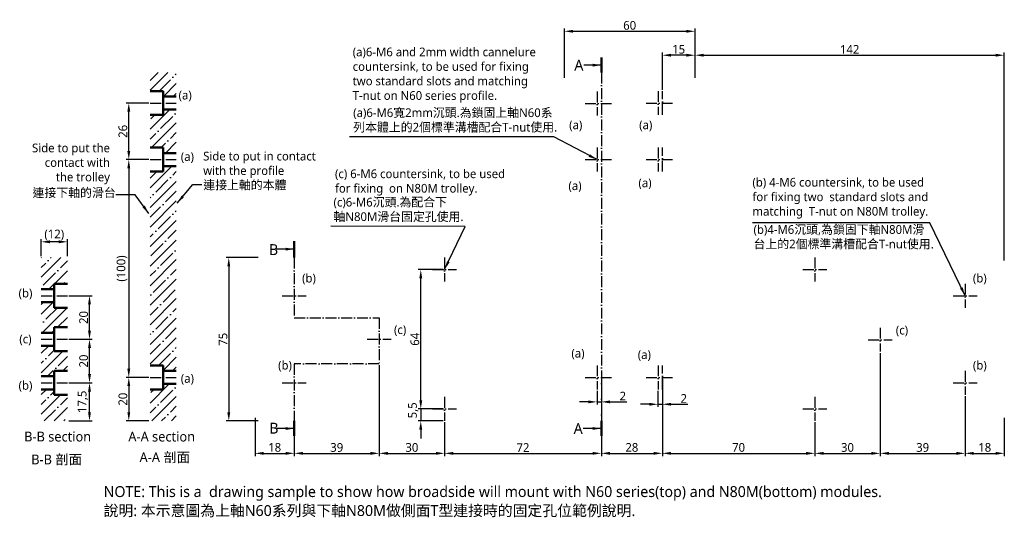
# Model space of a CAD drawing. Header units: millimetres. Extents: x 236 to 688, y 217 to 445.
import ezdxf

# ---------------------------------------------------------------- set-up
doc = ezdxf.new("R2010")
doc.units = ezdxf.units.MM
doc.linetypes.add('中心線5', pattern=[7.2, 5, -1, 0.2, -1])
doc.layers.get('Defpoints').update_dxf_attribs({"color": 1})
doc.layers.add('中心線', color=5, linetype='中心線5')
doc.layers.add('標註線', color=3, linetype='Continuous')
doc.styles.get("Standard").update_dxf_attribs({"font": 'msjh.ttf'})
doc.dimstyles.new('ISO-25', dxfattribs={"dimtxt": 4, "dimasz": 4, "dimexe": 1.25, "dimexo": 0.625, "dimtad": 1, "dimdec": 8, "dimtxsty": 'Standard', "dimcen": 2.5, "dimadec": 0, "dimazin": 0, "dimtfac": 1, "dimtdec": 8, "dimtmove": 0, "dimatfit": 3, "dimfxl": 0, "dimarcsym": 0})

# ---------------------------------------------------------------- blocks, each defined once
blk = doc.blocks.new('*D1')
at = {"layer": 'Defpoints', "color": 0}
for p in [(258.02, 278.39), (268.2, 278.39), (258.02, 260.89)]:
    blk.add_point(p, dxfattribs=at)
at = {"layer": '標註線', "color": 0, "lineweight": -2}
for p, q in [((258.64, 278.39), (269.45, 278.39)), ((268.2, 264.89), (268.2, 274.39)), ((258.64, 260.89), (269.45, 260.89))]:
    blk.add_line(p, q, dxfattribs=at)
at = {"layer": '標註線', "color": 0}
for points in [[(267.53, 274.39), (268.87, 274.39), (268.2, 278.39)], [(267.53, 264.89), (268.87, 264.89), (268.2, 260.89)]]:
    blk.add_solid(points, dxfattribs=at)
at = {"layer": '標註線', "color": 0, "insert": (265.16, 269.64), "char_height": 4, "attachment_point": 5, "rotation": 90}
blk.add_mtext('17,5', dxfattribs=at)
blk = doc.blocks.new('*D2')
at = {"layer": 'Defpoints', "color": 0}
for p in [(246.02, 343.15), (246.02, 335.89), (258.02, 335.89)]:
    blk.add_point(p, dxfattribs=at)
at = {"layer": '標註線', "color": 0, "lineweight": -2}
for p, q in [((246.02, 336.52), (246.02, 344.4)), ((258.02, 336.52), (258.02, 344.4)), ((254.02, 343.15), (250.02, 343.15))]:
    blk.add_line(p, q, dxfattribs=at)
at = {"layer": '標註線', "color": 0}
for points in [[(250.02, 343.82), (250.02, 342.48), (246.02, 343.15)], [(254.02, 343.82), (254.02, 342.48), (258.02, 343.15)]]:
    blk.add_solid(points, dxfattribs=at)
at = {"layer": '標註線', "color": 0, "insert": (252.02, 346.28), "char_height": 4, "attachment_point": 5}
blk.add_mtext('(12)', dxfattribs=at)
blk = doc.blocks.new('*D3')
at = {"layer": 'Defpoints', "color": 0}
for p in [(286.24, 406.89), (296.06, 406.89), (296.06, 380.89)]:
    blk.add_point(p, dxfattribs=at)
at = {"layer": '標註線', "color": 0, "lineweight": -2}
for p, q in [((295.43, 406.89), (284.99, 406.89)), ((286.24, 384.89), (286.24, 402.89)), ((295.43, 380.89), (284.99, 380.89))]:
    blk.add_line(p, q, dxfattribs=at)
at = {"layer": '標註線', "color": 0}
for points in [[(285.57, 402.89), (286.9, 402.89), (286.24, 406.89)], [(285.57, 384.89), (286.9, 384.89), (286.24, 380.89)]]:
    blk.add_solid(points, dxfattribs=at)
at = {"layer": '標註線', "color": 0, "insert": (283.54, 393.89), "char_height": 4, "attachment_point": 5, "rotation": 90}
blk.add_mtext('26', dxfattribs=at)
blk = doc.blocks.new('*D4')
at = {"layer": 'Defpoints', "color": 0}
for p in [(688.21, 428.85), (546.21, 417.89), (688.21, 333.89)]:
    blk.add_point(p, dxfattribs=at)
at = {"layer": '標註線', "color": 0, "lineweight": -2}
for p, q in [((546.21, 418.52), (546.21, 430.1)), ((688.21, 334.52), (688.21, 430.1)), ((550.21, 428.85), (684.21, 428.85))]:
    blk.add_line(p, q, dxfattribs=at)
at = {"layer": '標註線', "color": 0}
for points in [[(550.21, 429.51), (550.21, 428.18), (546.21, 428.85)], [(684.21, 429.51), (684.21, 428.18), (688.21, 428.85)]]:
    blk.add_solid(points, dxfattribs=at)
at = {"layer": '標註線', "color": 0, "insert": (617.21, 431.52), "char_height": 4, "attachment_point": 5}
blk.add_mtext('142', dxfattribs=at)
blk = doc.blocks.new('*D5')
at = {"layer": 'Defpoints', "color": 0}
for p in [(344.21, 262.89), (362.21, 260.89), (362.21, 246)]:
    blk.add_point(p, dxfattribs=at)
at = {"layer": '標註線', "color": 0, "lineweight": -2}
for p, q in [((344.21, 262.27), (344.21, 244.75)), ((362.21, 260.27), (362.21, 244.75)), ((348.21, 246), (358.21, 246))]:
    blk.add_line(p, q, dxfattribs=at)
at = {"layer": '標註線', "color": 0}
for points in [[(348.21, 246.67), (348.21, 245.33), (344.21, 246)], [(358.21, 246.67), (358.21, 245.33), (362.21, 246)]]:
    blk.add_solid(points, dxfattribs=at)
at = {"layer": '標註線', "color": 0, "insert": (353.21, 248.71), "char_height": 4, "attachment_point": 5}
blk.add_mtext('18', dxfattribs=at)
blk = doc.blocks.new('*D6')
at = {"layer": 'Defpoints', "color": 0}
for p in [(346.21, 335.89), (332.15, 260.89), (346.21, 260.89)]:
    blk.add_point(p, dxfattribs=at)
at = {"layer": '標註線', "color": 0, "lineweight": -2}
for p, q in [((345.59, 335.89), (330.9, 335.89)), ((332.15, 331.89), (332.15, 264.89)), ((345.59, 260.89), (330.9, 260.89))]:
    blk.add_line(p, q, dxfattribs=at)
at = {"layer": '標註線', "color": 0}
for points in [[(331.48, 331.89), (332.81, 331.89), (332.15, 335.89)], [(331.48, 264.89), (332.81, 264.89), (332.15, 260.89)]]:
    blk.add_solid(points, dxfattribs=at)
at = {"layer": '標註線', "color": 0, "insert": (329.49, 298.39), "char_height": 4, "attachment_point": 5, "rotation": 90}
blk.add_mtext('75', dxfattribs=at)
blk = doc.blocks.new('*D7')
at = {"layer": 'Defpoints', "color": 0}
for p in [(531.21, 428.85), (546.21, 417.89), (531.21, 412.39)]:
    blk.add_point(p, dxfattribs=at)
at = {"layer": '標註線', "color": 0, "lineweight": -2}
for p, q in [((531.21, 413.02), (531.21, 430.1)), ((546.21, 418.52), (546.21, 430.1)), ((542.21, 428.85), (535.21, 428.85))]:
    blk.add_line(p, q, dxfattribs=at)
at = {"layer": '標註線', "color": 0}
for points in [[(535.21, 429.51), (535.21, 428.18), (531.21, 428.85)], [(542.21, 429.51), (542.21, 428.18), (546.21, 428.85)]]:
    blk.add_solid(points, dxfattribs=at)
at = {"layer": '標註線', "color": 0, "insert": (538.71, 431.55), "char_height": 4, "attachment_point": 5}
blk.add_mtext('15', dxfattribs=at)
blk = doc.blocks.new('*D8')
at = {"layer": 'Defpoints', "color": 0}
for p in [(631.21, 292.71), (670.21, 272.89), (670.21, 246)]:
    blk.add_point(p, dxfattribs=at)
at = {"layer": '標註線', "color": 0, "lineweight": -2}
for p, q in [((631.21, 292.08), (631.21, 244.75)), ((670.21, 272.27), (670.21, 244.75)), ((635.21, 246), (666.21, 246))]:
    blk.add_line(p, q, dxfattribs=at)
at = {"layer": '標註線', "color": 0}
for points in [[(635.21, 246.67), (635.21, 245.33), (631.21, 246)], [(666.21, 246.67), (666.21, 245.33), (670.21, 246)]]:
    blk.add_solid(points, dxfattribs=at)
at = {"layer": '標註線', "color": 0, "insert": (650.71, 248.69), "char_height": 4, "attachment_point": 5}
blk.add_mtext('39', dxfattribs=at)
blk = doc.blocks.new('*D9')
at = {"layer": 'Defpoints', "color": 0}
for p in [(670.21, 272.89), (688.21, 262.89), (688.21, 246)]:
    blk.add_point(p, dxfattribs=at)
at = {"layer": '標註線', "color": 0, "lineweight": -2}
for p, q in [((670.21, 272.27), (670.21, 244.75)), ((688.21, 262.27), (688.21, 244.75)), ((674.21, 246), (684.21, 246))]:
    blk.add_line(p, q, dxfattribs=at)
at = {"layer": '標註線', "color": 0}
for points in [[(674.21, 246.67), (674.21, 245.33), (670.21, 246)], [(684.21, 246.67), (684.21, 245.33), (688.21, 246)]]:
    blk.add_solid(points, dxfattribs=at)
at = {"layer": '標註線', "color": 0, "insert": (679.21, 248.71), "char_height": 4, "attachment_point": 5}
blk.add_mtext('18', dxfattribs=at)
blk = doc.blocks.new('*D11')
at = {"layer": 'Defpoints', "color": 0}
for p in [(258.02, 298.39), (268.2, 298.39), (258.64, 278.39)]:
    blk.add_point(p, dxfattribs=at)
at = {"layer": '標註線', "color": 0, "lineweight": -2}
for p, q in [((258.64, 298.39), (269.45, 298.39)), ((268.2, 282.39), (268.2, 294.39)), ((259.27, 278.39), (269.45, 278.39))]:
    blk.add_line(p, q, dxfattribs=at)
at = {"layer": '標註線', "color": 0}
for points in [[(267.53, 294.39), (268.87, 294.39), (268.2, 298.39)], [(267.53, 282.39), (268.87, 282.39), (268.2, 278.39)]]:
    blk.add_solid(points, dxfattribs=at)
at = {"layer": '標註線', "color": 0, "insert": (265.51, 288.39), "char_height": 4, "attachment_point": 5, "rotation": 90}
blk.add_mtext('20', dxfattribs=at)
blk = doc.blocks.new('*D12')
at = {"layer": 'Defpoints', "color": 0}
for p in [(258.02, 318.39), (268.2, 318.39), (258.64, 298.39)]:
    blk.add_point(p, dxfattribs=at)
at = {"layer": '標註線', "color": 0, "lineweight": -2}
for p, q in [((258.64, 318.39), (269.45, 318.39)), ((268.2, 302.39), (268.2, 314.39)), ((259.27, 298.39), (269.45, 298.39))]:
    blk.add_line(p, q, dxfattribs=at)
at = {"layer": '標註線', "color": 0}
for points in [[(267.53, 314.39), (268.87, 314.39), (268.2, 318.39)], [(267.53, 302.39), (268.87, 302.39), (268.2, 298.39)]]:
    blk.add_solid(points, dxfattribs=at)
at = {"layer": '標註線', "color": 0, "insert": (265.51, 308.39), "char_height": 4, "attachment_point": 5, "rotation": 90}
blk.add_mtext('20', dxfattribs=at)
blk = doc.blocks.new('*D13')
at = {"layer": 'Defpoints', "color": 0}
for p in [(401.21, 287.11), (362.21, 260.89), (401.21, 246)]:
    blk.add_point(p, dxfattribs=at)
at = {"layer": '標註線', "color": 0, "lineweight": -2}
for p, q in [((401.21, 286.49), (401.21, 244.75)), ((362.21, 260.27), (362.21, 244.75)), ((366.21, 246), (397.21, 246))]:
    blk.add_line(p, q, dxfattribs=at)
at = {"layer": '標註線', "color": 0}
for points in [[(366.21, 246.67), (366.21, 245.33), (362.21, 246)], [(397.21, 246.67), (397.21, 245.33), (401.21, 246)]]:
    blk.add_solid(points, dxfattribs=at)
at = {"layer": '標註線', "color": 0, "insert": (381.71, 248.69), "char_height": 4, "attachment_point": 5}
blk.add_mtext('39', dxfattribs=at)
blk = doc.blocks.new('*D14')
at = {"layer": 'Defpoints', "color": 0}
for p in [(296.06, 380.89), (286.24, 280.89), (296.06, 280.89)]:
    blk.add_point(p, dxfattribs=at)
at = {"layer": '標註線', "color": 0, "lineweight": -2}
for p, q in [((295.43, 380.89), (284.99, 380.89)), ((286.24, 376.89), (286.24, 284.89)), ((295.43, 280.89), (284.99, 280.89))]:
    blk.add_line(p, q, dxfattribs=at)
at = {"layer": '標註線', "color": 0}
for points in [[(285.57, 376.89), (286.9, 376.89), (286.24, 380.89)], [(285.57, 284.89), (286.9, 284.89), (286.24, 280.89)]]:
    blk.add_solid(points, dxfattribs=at)
at = {"layer": '標註線', "color": 0, "insert": (283.11, 330.89), "char_height": 4, "attachment_point": 5, "rotation": 90}
blk.add_mtext('(100)', dxfattribs=at)
blk = doc.blocks.new('*D15')
at = {"layer": 'Defpoints', "color": 0}
for p in [(296.06, 280.89), (286.24, 260.89), (296.06, 260.89)]:
    blk.add_point(p, dxfattribs=at)
at = {"layer": '標註線', "color": 0, "lineweight": -2}
for p, q in [((295.43, 280.89), (284.99, 280.89)), ((286.24, 276.89), (286.24, 264.89)), ((295.43, 260.89), (284.99, 260.89))]:
    blk.add_line(p, q, dxfattribs=at)
at = {"layer": '標註線', "color": 0}
for points in [[(285.57, 276.89), (286.9, 276.89), (286.24, 280.89)], [(285.57, 264.89), (286.9, 264.89), (286.24, 260.89)]]:
    blk.add_solid(points, dxfattribs=at)
at = {"layer": '標註線', "color": 0, "insert": (283.54, 270.89), "char_height": 4, "attachment_point": 5, "rotation": 90}
blk.add_mtext('20', dxfattribs=at)
blk = doc.blocks.new('*D16')
at = {"layer": 'Defpoints', "color": 0}
for p in [(501.21, 275.39), (503.21, 275.39), (503.21, 269.63)]:
    blk.add_point(p, dxfattribs=at)
at = {"layer": '標註線', "color": 0, "lineweight": -2}
for p, q in [((501.21, 274.77), (501.21, 268.38)), ((503.21, 274.77), (503.21, 268.38)), ((497.21, 269.63), (493.21, 269.63)), ((501.21, 269.63), (503.21, 269.63)), ((507.21, 269.63), (514.89, 269.63))]:
    blk.add_line(p, q, dxfattribs=at)
at = {"layer": '標註線', "color": 0}
for points in [[(497.21, 270.3), (497.21, 268.97), (501.21, 269.63)], [(507.21, 270.3), (507.21, 268.97), (503.21, 269.63)]]:
    blk.add_solid(points, dxfattribs=at)
at = {"layer": '標註線', "color": 0, "insert": (513.05, 272.29), "char_height": 4, "attachment_point": 5}
blk.add_mtext('2', dxfattribs=at)
blk = doc.blocks.new('*D17')
at = {"layer": 'Defpoints', "color": 0}
for p in [(529.21, 275.39), (531.21, 275.39), (531.21, 268.54)]:
    blk.add_point(p, dxfattribs=at)
at = {"layer": '標註線', "color": 0, "lineweight": -2}
for p, q in [((529.21, 274.77), (529.21, 267.29)), ((531.21, 274.77), (531.21, 267.29)), ((525.21, 268.54), (521.21, 268.54)), ((529.21, 268.54), (531.21, 268.54)), ((535.21, 268.54), (542.89, 268.54))]:
    blk.add_line(p, q, dxfattribs=at)
at = {"layer": '標註線', "color": 0}
for points in [[(525.21, 269.21), (525.21, 267.88), (529.21, 268.54)], [(535.21, 269.21), (535.21, 267.88), (531.21, 268.54)]]:
    blk.add_solid(points, dxfattribs=at)
at = {"layer": '標註線', "color": 0, "insert": (541.05, 271.2), "char_height": 4, "attachment_point": 5}
blk.add_mtext('2', dxfattribs=at)
blk = doc.blocks.new('*D18')
at = {"layer": 'Defpoints', "color": 0}
for p in [(420.29, 330.39), (431.21, 330.39), (431.21, 266.39)]:
    blk.add_point(p, dxfattribs=at)
at = {"layer": '標註線', "color": 0, "lineweight": -2}
for p, q in [((430.59, 330.39), (419.04, 330.39)), ((420.29, 270.39), (420.29, 326.39)), ((430.59, 266.39), (419.04, 266.39))]:
    blk.add_line(p, q, dxfattribs=at)
at = {"layer": '標註線', "color": 0}
for points in [[(419.63, 326.39), (420.96, 326.39), (420.29, 330.39)], [(419.63, 270.39), (420.96, 270.39), (420.29, 266.39)]]:
    blk.add_solid(points, dxfattribs=at)
at = {"layer": '標註線', "color": 0, "insert": (417.6, 298.39), "char_height": 4, "attachment_point": 5, "rotation": 90}
blk.add_mtext('64', dxfattribs=at)
blk = doc.blocks.new('*D19')
at = {"layer": 'Defpoints', "color": 0}
for p in [(401.21, 287.11), (431.21, 260.89), (431.21, 246)]:
    blk.add_point(p, dxfattribs=at)
at = {"layer": '標註線', "color": 0, "lineweight": -2}
for p, q in [((401.21, 286.49), (401.21, 244.75)), ((431.21, 260.27), (431.21, 244.75)), ((405.21, 246), (427.21, 246))]:
    blk.add_line(p, q, dxfattribs=at)
at = {"layer": '標註線', "color": 0}
for points in [[(405.21, 246.67), (405.21, 245.33), (401.21, 246)], [(427.21, 246.67), (427.21, 245.33), (431.21, 246)]]:
    blk.add_solid(points, dxfattribs=at)
at = {"layer": '標註線', "color": 0, "insert": (416.21, 248.69), "char_height": 4, "attachment_point": 5}
blk.add_mtext('30', dxfattribs=at)
blk = doc.blocks.new('*D20')
at = {"layer": 'Defpoints', "color": 0}
for p in [(431.21, 260.89), (503.21, 260.89), (503.21, 246)]:
    blk.add_point(p, dxfattribs=at)
at = {"layer": '標註線', "color": 0, "lineweight": -2}
for p, q in [((431.21, 260.27), (431.21, 244.75)), ((503.21, 260.27), (503.21, 244.75)), ((435.21, 246), (499.21, 246))]:
    blk.add_line(p, q, dxfattribs=at)
at = {"layer": '標註線', "color": 0}
for points in [[(435.21, 246.67), (435.21, 245.33), (431.21, 246)], [(499.21, 246.67), (499.21, 245.33), (503.21, 246)]]:
    blk.add_solid(points, dxfattribs=at)
at = {"layer": '標註線', "color": 0, "insert": (467.21, 248.66), "char_height": 4, "attachment_point": 5}
blk.add_mtext('72', dxfattribs=at)
blk = doc.blocks.new('*D21')
at = {"layer": 'Defpoints', "color": 0}
for p in [(531.21, 275.39), (601.21, 260.89), (601.21, 246)]:
    blk.add_point(p, dxfattribs=at)
at = {"layer": '標註線', "color": 0, "lineweight": -2}
for p, q in [((531.21, 274.77), (531.21, 244.75)), ((601.21, 260.27), (601.21, 244.75)), ((535.21, 246), (597.21, 246))]:
    blk.add_line(p, q, dxfattribs=at)
at = {"layer": '標註線', "color": 0}
for points in [[(535.21, 246.67), (535.21, 245.33), (531.21, 246)], [(597.21, 246.67), (597.21, 245.33), (601.21, 246)]]:
    blk.add_solid(points, dxfattribs=at)
at = {"layer": '標註線', "color": 0, "insert": (566.21, 248.69), "char_height": 4, "attachment_point": 5}
blk.add_mtext('70', dxfattribs=at)
blk = doc.blocks.new('*D22')
at = {"layer": 'Defpoints', "color": 0}
for p in [(631.21, 292.71), (601.21, 260.89), (631.21, 246)]:
    blk.add_point(p, dxfattribs=at)
at = {"layer": '標註線', "color": 0, "lineweight": -2}
for p, q in [((631.21, 292.08), (631.21, 244.75)), ((601.21, 260.27), (601.21, 244.75)), ((605.21, 246), (627.21, 246))]:
    blk.add_line(p, q, dxfattribs=at)
at = {"layer": '標註線', "color": 0}
for points in [[(605.21, 246.67), (605.21, 245.33), (601.21, 246)], [(627.21, 246.67), (627.21, 245.33), (631.21, 246)]]:
    blk.add_solid(points, dxfattribs=at)
at = {"layer": '標註線', "color": 0, "insert": (616.21, 248.69), "char_height": 4, "attachment_point": 5}
blk.add_mtext('30', dxfattribs=at)
blk = doc.blocks.new('*D23')
at = {"layer": 'Defpoints', "color": 0}
for p in [(546.21, 439.84), (486.21, 417.89), (546.21, 417.89)]:
    blk.add_point(p, dxfattribs=at)
at = {"layer": '標註線', "color": 0, "lineweight": -2}
for p, q in [((486.21, 418.52), (486.21, 441.09)), ((490.21, 439.84), (542.21, 439.84)), ((546.21, 418.52), (546.21, 441.09))]:
    blk.add_line(p, q, dxfattribs=at)
at = {"layer": '標註線', "color": 0}
for points in [[(490.21, 440.51), (490.21, 439.18), (486.21, 439.84)], [(542.21, 440.51), (542.21, 439.18), (546.21, 439.84)]]:
    blk.add_solid(points, dxfattribs=at)
at = {"layer": '標註線', "color": 0, "insert": (516.21, 442.54), "char_height": 4, "attachment_point": 5}
blk.add_mtext('60', dxfattribs=at)
blk = doc.blocks.new('*D24')
at = {"layer": 'Defpoints', "color": 0}
for p in [(431.21, 266.39), (420.29, 260.89), (431.21, 260.89)]:
    blk.add_point(p, dxfattribs=at)
at = {"layer": '標註線', "color": 0, "lineweight": -2}
for p, q in [((420.29, 270.39), (420.29, 274.39)), ((430.59, 266.39), (419.04, 266.39)), ((420.29, 266.39), (420.29, 260.89)), ((430.59, 260.89), (419.04, 260.89)), ((420.29, 256.89), (420.29, 252.89))]:
    blk.add_line(p, q, dxfattribs=at)
at = {"layer": '標註線', "color": 0}
for points in [[(419.62, 270.39), (420.96, 270.39), (420.29, 266.39)], [(419.62, 256.89), (420.96, 256.89), (420.29, 260.89)]]:
    blk.add_solid(points, dxfattribs=at)
at = {"layer": '標註線', "color": 0, "insert": (416.81, 265.75), "char_height": 4, "attachment_point": 5, "rotation": 90}
blk.add_mtext('5,5', dxfattribs=at)
blk = doc.blocks.new('*D28')
at = {"layer": 'Defpoints', "color": 0}
for p in [(503.21, 280.89), (531.21, 280.89), (531.21, 246)]:
    blk.add_point(p, dxfattribs=at)
at = {"layer": '標註線', "color": 0, "lineweight": -2}
for p, q in [((503.21, 280.27), (503.21, 244.75)), ((531.21, 280.27), (531.21, 244.75)), ((507.21, 246), (527.21, 246))]:
    blk.add_line(p, q, dxfattribs=at)
at = {"layer": '標註線', "color": 0}
for points in [[(507.21, 246.67), (507.21, 245.33), (503.21, 246)], [(527.21, 246.67), (527.21, 245.33), (531.21, 246)]]:
    blk.add_solid(points, dxfattribs=at)
at = {"layer": '標註線', "color": 0, "insert": (517.21, 248.69), "char_height": 4, "attachment_point": 5}
blk.add_mtext('28', dxfattribs=at)

msp = doc.modelspace()

# ---------------------------------------------------------------- hatches: boundary and pattern name
h = msp.add_hatch()
h.set_pattern_fill('ANSI35', color=256, style=0)
h.paths.add_polyline_path([(308.05777792, 277.89464349), (302.05777792, 277.89464349), (302.05777792, 275.39464349), (296.05777792, 275.39464349), (296.05777792, 260.89464349), (308.05777792, 260.89464349)])
h.paths.add_polyline_path([(308.05777792, 377.89464349), (302.05777792, 377.89464349), (302.05777792, 375.39464349), (296.05777792, 375.39464349), (296.05777792, 286.39464349), (302.05777792, 286.39464349), (302.05777792, 283.89464349), (308.05777792, 283.89464349)])
h.paths.add_polyline_path([(308.05777792, 403.89464349), (302.05777792, 403.89464349), (302.05777792, 401.39464349), (296.05777792, 401.39464349), (296.05777792, 386.39464349), (302.05777792, 386.39464349), (302.05777792, 383.89464349), (308.05777792, 383.89464349)])
h.paths.add_polyline_path([(308.05777792, 420.89464349), (296.05777792, 420.89464349), (296.05777792, 412.39464349), (302.05777792, 412.39464349), (302.05777792, 409.89464349), (308.05777792, 409.89464349)])
h = msp.add_hatch()
h.set_pattern_fill('ANSI35', color=256, style=0)
h.paths.add_polyline_path([(258.0167662, 272.89464349), (252.0167662, 272.89464349), (252.0167662, 275.39464349), (246.0167662, 275.39464349), (246.0167662, 260.89464349), (258.0167662, 260.89464349)])
h.paths.add_polyline_path([(258.0167662, 335.89464349), (246.0167662, 335.89464349), (246.0167662, 321.39464349), (252.0167662, 321.39464349), (252.0167662, 323.89464349), (258.0167662, 323.89464349)])
h = msp.add_hatch()
h.set_pattern_fill('ANSI35', color=256, style=0)
h.set_pattern_definition([(45, (16.931, 0), (-4.49013, 4.49013), []), (45, (21.421, 0), (-4.49013, 4.49013), [7.9375, -1.5875, 0, -1.5875])])
h.paths.add_polyline_path([(258.0167662, 303.89464349), (258.0167662, 312.89464349), (252.0167662, 312.89464349), (252.0167662, 315.39464349), (246.0167662, 315.39464349), (246.0167662, 301.39464349), (252.0167662, 301.39464349), (252.0167662, 303.89464349)])
h.paths.add_polyline_path([(252.0167662, 292.89464349), (252.0167662, 295.39464349), (246.0167662, 295.39464349), (246.0167662, 281.39464349), (252.0167662, 281.39464349), (252.0167662, 283.89464349), (258.0167662, 283.89464349), (258.0167662, 292.89464349)])

# ---------------------------------------------------------------- linework, layer by layer
at = {"lineweight": 50}
for p, q in [((302.05777792, 412.39464349), (296.05777792, 412.39464349)), ((302.05777792, 412.39464349), (302.05777792, 401.39464349)), ((308.05777792, 409.89464349), (302.05777792, 409.89464349)), ((308.05777792, 403.89464349), (302.05777792, 403.89464349)), ((302.05777792, 401.39464349), (296.05777792, 401.39464349)), ((302.05777792, 386.39464349), (296.05777792, 386.39464349)), ((302.05777792, 386.39464349), (302.05777792, 375.39464349)), ((308.05777792, 383.89464349), (302.05777792, 383.89464349)), ((302.05777792, 375.39464349), (296.05777792, 375.39464349)), ((308.05777792, 377.89464349), (302.05777792, 377.89464349)), ((246.0167662, 321.39464349), (252.0167662, 321.39464349)), ((252.0167662, 323.89464349), (252.0167662, 312.89464349)), ((252.0167662, 323.89464349), (258.0167662, 323.89464349)), ((246.0167662, 315.39464349), (252.0167662, 315.39464349)), ((252.0167662, 312.89464349), (258.0167662, 312.89464349)), ((252.0167662, 303.89464349), (252.0167662, 292.89464349)), ((252.0167662, 303.89464349), (258.0167662, 303.89464349)), ((246.0167662, 301.39464349), (252.0167662, 301.39464349)), ((246.0167662, 295.39464349), (252.0167662, 295.39464349)), ((252.0167662, 292.89464349), (258.0167662, 292.89464349)), ((302.05777792, 286.39464349), (296.05777792, 286.39464349)), ((302.05777792, 286.39464349), (302.05777792, 275.39464349)), ((246.0167662, 281.39464349), (252.0167662, 281.39464349)), ((252.0167662, 283.89464349), (252.0167662, 272.89464349)), ((252.0167662, 283.89464349), (258.0167662, 283.89464349)), ((308.05777792, 283.89464349), (302.05777792, 283.89464349)), ((308.05777792, 277.89464349), (302.05777792, 277.89464349)), ((246.0167662, 275.39464349), (252.0167662, 275.39464349)), ((252.0167662, 272.89464349), (258.0167662, 272.89464349)), ((302.05777792, 275.39464349), (296.05777792, 275.39464349))]:
    msp.add_line(p, q, dxfattribs=at)
at = {"layer": '中心線'}
for p, q in [((503.21429808, 420.89464349), (503.21429808, 260.89464349)), ((501.21429808, 412.16720783), (501.21429808, 401.16720783)), ((529.21429808, 412.39464349), (529.21429808, 401.39464349)), ((531.21429808, 401.39464349), (531.21429808, 412.39464349)), ((296.05777792, 406.89464349), (308.05777792, 406.89464349)), ((523.71429808, 406.89464349), (536.71429808, 406.89464349)), ((495.71429808, 406.66720783), (508.71429808, 406.66720783)), ((501.21429808, 386.39464349), (501.21429808, 375.39464349)), ((529.21429808, 386.39464349), (529.21429808, 375.39464349)), ((531.21429808, 375.39464349), (531.21429808, 386.39464349)), ((296.05777792, 380.89464349), (308.05777792, 380.89464349)), ((495.71429808, 380.89464349), (508.71429808, 380.89464349)), ((523.71429808, 380.89464349), (536.71429808, 380.89464349)), ((362.21429808, 335.89464349), (362.21429808, 308.18048171)), ((431.21429808, 335.89464349), (431.21429808, 324.89464349)), ((601.21429808, 335.89464349), (601.21429808, 324.89464349)), ((425.71431081, 330.39464349), (436.71431081, 330.39464349)), ((595.71429808, 330.39464349), (606.71429808, 330.39464349)), ((670.21429808, 323.89464349), (670.21429808, 312.89464349)), ((246.0167662, 318.39464349), (258.0167662, 318.39464349)), ((356.71429808, 318.39464349), (367.71429808, 318.39464349)), ((664.71429808, 318.39464349), (675.71429808, 318.39464349)), ((362.21429808, 308.18048171), (401.21429808, 308.18048171)), ((401.21429808, 308.18048171), (401.21429808, 287.11434437)), ((631.21429808, 303.70644539), (631.21429808, 292.70644539)), ((246.0167662, 298.39464349), (258.0167662, 298.39464349)), ((395.71429808, 298.39464349), (406.71429808, 298.39464349)), ((625.71429808, 298.20644539), (636.71429808, 298.20644539)), ((401.21429808, 287.11434437), (362.21429808, 287.11434437)), ((362.21429808, 287.11434437), (362.21429808, 260.89464349)), ((501.21429808, 286.39464349), (501.21429808, 275.39464349)), ((529.21429808, 286.39464349), (529.21429808, 275.39464349)), ((531.21429808, 275.39464349), (531.21429808, 286.39464349)), ((296.05777792, 280.89464349), (308.05777792, 280.89464349)), ((495.71429808, 280.89464349), (508.71429808, 280.89464349)), ((523.71429808, 280.89464349), (536.71429808, 280.89464349)), ((670.21429808, 283.89464349), (670.21429808, 272.89464349)), ((246.0167662, 278.39464349), (258.0167662, 278.39464349)), ((356.71429808, 278.39464349), (367.71429808, 278.39464349)), ((664.71429808, 278.39464349), (675.71429808, 278.39464349)), ((431.21429808, 271.89464349), (431.21429808, 260.89464349)), ((601.21429808, 271.89464349), (601.21429808, 260.89464349)), ((425.71429808, 266.39464349), (436.71429808, 266.39464349)), ((595.71429808, 266.39464349), (606.71429808, 266.39464349))]:
    msp.add_line(p, q, dxfattribs=at)
at = {"layer": '標註線', "lineweight": 50}
for p, q in [((503.21429808, 420.89464349), (503.21429808, 427.81469203)), ((362.21429808, 335.89464349), (362.21429808, 343.42969355)), ((362.21429808, 253.98013283), (362.21429808, 260.89464349)), ((503.21429808, 260.89464349), (503.21479443, 253.98600661))]:
    msp.add_line(p, q, dxfattribs=at)

# ---------------------------------------------------------------- texts
for s, insert, char_height, attachment_point in [('(a)6-M6 and 2mm width cannelure \\Pcountersink, to be used for fixing \\Ptwo standard slots and matching  \\PT-nut on N60 series profile.', (389.04205328, 432.34221574), 4, 1), ('Side to put the\\Pcontact with\\Pthe trolley', (277.5868188, 369.5677129), 4, 9), ('Side to put in contact\\Pwith the profile', (320.39255627, 384.51191781), 4, 1), ('(c) 6-M6 countersink, to be used\\Pfor fixing  on N80M trolley.', (380.90768776, 376.39810783), 4, 1), ('(b) 4-M6 countersink, to be used\\Pfor fixing two  standard slots and\\Pmatching  T-nut on N80M trolley.', (572.57598373, 372.49275612), 4, 1), ('B-B section', (238.20198374, 255.94851855), 4.5, 1), ('A-A section', (286.02784934, 255.94851855), 4.5, 1), ('NOTE: This is a  drawing sample to show how broadside will mount with N60 series(top) and N80M(bottom) modules.', (274.6766906, 230.92834943), 5, 1)]:
    msp.add_mtext(s, dxfattribs=dict(insert=insert, char_height=char_height, attachment_point=attachment_point))
at = {"layer": '標註線', "lineweight": 50, "char_height": 5, "attachment_point": 1}
for s, insert, width in [('A', (490.78604502, 426.80602063), 1.953992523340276e-14), ('B', (350.57104815, 342.07017491), 1.77635683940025e-15), ('B', (350.7158017, 260.06661012), 1.77635683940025e-15), ('A', (490.48465135, 259.92644668), 1.953992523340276e-14)]:
    msp.add_mtext(s, dxfattribs=dict(at, insert=insert, width=width))
at = {"layer": '標註線'}
for s, insert, char_height, attachment_point in [('(a)', (309.09334367, 412.52260047), 4, 1), ('(a)6-M6寬2mm沉頭.為鎖固上軸N60系\\P列本體上的2個標準溝槽配合T-nut使用.', (389.26881979, 404.44255596), 4, 1), ('(a)', (488.42344431, 398.84474179), 4, 1), ('(a)', (520.5605782, 398.84474179), 4, 1), ('(a)', (310.12103869, 384.29594845), 4, 1), ('連接上軸的本體', (320.42652047, 371.21822913), 4, 1), ('(a)', (488.09463899, 370.90876676), 4, 1), ('(a)', (520.23177196, 372.22340082), 4, 1), ('連接下軸的滑台', (280.21553698, 363.19335797), 4, 9), ('(c)6-M6沉頭.為配合下\\P軸N80M滑台固定孔使用.', (380.22348397, 363.36377918), 4, 1), ('(b)4-M6沉頭,為鎖固下軸N80M滑\\P台上的2個標準溝槽配合T-nut使用.', (573.07598373, 350.79539801), 4, 1), ('(b)', (365.8014092, 328.46570965), 4, 1), ('(b)', (673.80468594, 328.46570965), 4, 1), ('(b)', (235.64076649, 321.59803895), 4, 1), ('(c)', (407.9980864, 304.79031992), 4, 1), ('(c)', (638.40213217, 304.60212182), 4, 1), ('(c)', (235.96788897, 300.50374729), 4, 1), ('(a)', (489.44015442, 293.98917615), 4, 1), ('(a)', (519.93325989, 293.33185852), 4, 1), ('(b)', (354.80468594, 288.46570965), 4, 1), ('(b)', (673.80468594, 288.46570965), 4, 1), ('(a)', (310.12103869, 282.40390042), 4, 1), ('(b)', (235.64076649, 279.20108923), 4, 1), ('B-B 剖面', (241.45274317, 245.45491162), 4.5, 1), ('A-A 剖面', (291.17620538, 246.45491162), 4.5, 1), ('說明: 本示意圖為上軸N60系列與下軸N80M做側面T型連接時的固定孔位範例說明.', (274.6766906, 222.21481035), 5, 1)]:
    msp.add_mtext(s, dxfattribs=dict(at, insert=insert, char_height=char_height, attachment_point=attachment_point))

# ---------------------------------------------------------------- dimensions: what is measured, and where the dimension line sits
for base, p1, p2, picture, middle in [((546.2142980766, 439.8446370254), (486.2142980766, 417.8946434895), (546.2142980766, 417.8946434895), '*D23', (516.2142980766, 442.5367771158)), ((531.2142980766, 428.848164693), (546.2142980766, 417.8946434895), (531.2142980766, 412.3946434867), '*D7', (538.7142980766, 431.5519251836)), ((688.2142980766, 428.848164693), (546.2142980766, 417.8946434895), (688.2142980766, 333.8946434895), '*D4', (617.2142980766, 431.5183551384)), ((670.2142980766, 246.0014099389), (631.2142980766, 292.7064453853), (670.2142980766, 272.8946434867), '*D8', (650.7142980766, 248.6935500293)), ((401.2142980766, 246.0014099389), (362.2142980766, 260.8946434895), (401.2142980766, 287.1143443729), '*D13', (381.7142980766, 248.6935500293)), ((431.2142980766, 246.0014099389), (401.2142980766, 287.1143443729), (431.2142980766, 260.8946434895), '*D19', (416.2142980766, 248.6935500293)), ((531.2142980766, 246.0014099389), (503.2142980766, 280.8946434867), (531.2142980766, 280.8946434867), '*D28', (517.2142980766, 248.6935500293)), ((503.21429808, 269.63307896), (501.21429808, 275.39464349), (503.21429808, 275.39464349), '*D16', (513.05427548, 272.291649)), ((531.21429808, 268.54471532), (529.21429808, 275.39464349), (531.21429808, 275.39464349), '*D17', (541.05427548, 271.20328537)), ((601.2142980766, 246.0014099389), (531.2142980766, 275.3946434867), (601.2142980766, 260.8946434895), '*D21', (566.2142980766, 248.6935500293)), ((688.2142980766, 246.0014099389), (670.2142980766, 272.8946434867), (688.2142980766, 262.8946434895), '*D9', (679.2142980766, 248.7051704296)), ((362.2142980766, 246.0014099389), (344.2142980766, 262.8946434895), (362.2142980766, 260.8946434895), '*D5', (353.2142980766, 248.7051704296))]:
    dim = msp.add_linear_dim(base=base, p1=p1, p2=p2, dimstyle='ISO-25', dxfattribs=at)
    dim.commit()
    dim.dimension.update_dxf_attribs({"geometry": picture, "text_midpoint": middle})
for base, p1, p2, picture, middle in [((286.2354928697, 406.8946434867), (296.0577779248, 380.8946434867), (296.0577779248, 406.8946434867), '*D3', (283.5433527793, 393.8946434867)), ((332.1456263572, 260.8946434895), (346.2142980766, 335.8946434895), (346.2142980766, 260.8946434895), '*D6', (329.487056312, 298.3946434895)), ((420.2928772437, 330.3946434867), (431.2142980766, 266.3946434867), (431.2142980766, 330.3946434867), '*D18', (417.6007371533, 298.3946434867)), ((268.2006263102, 318.3946434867), (258.6417661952, 298.3946434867), (258.0167661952, 318.3946434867), '*D12', (265.5084862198, 308.3946434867)), ((268.2006263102, 298.3946434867), (258.6417661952, 278.3946434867), (258.0167661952, 298.3946434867), '*D11', (265.5084862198, 288.3946434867)), ((286.2354928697, 260.8946434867), (296.0577779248, 280.8946434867), (296.0577779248, 260.8946434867), '*D15', (283.5433527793, 270.8946434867)), ((268.2006263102, 278.3946434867), (258.0167661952, 260.8946434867), (258.0167661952, 278.3946434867), '*D1', (265.1611653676, 269.6446434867))]:
    dim = msp.add_linear_dim(base=base, p1=p1, p2=p2, angle=90, dimstyle='ISO-25', dxfattribs=at)
    dim.commit()
    dim.dimension.update_dxf_attribs({"geometry": picture, "text_midpoint": middle})
for base, p1, p2, angle, text, picture, middle in [((286.23549287, 280.89464349), (296.05777792, 380.89464349), (296.05777792, 280.89464349), 90, '(100)', '*D14', (283.11081566, 330.89464349)), ((246.0167662, 343.15164401), (258.0167662, 335.89464349), (246.0167662, 335.89464349), 180, '(12)', '*D2', (252.0167662, 346.27632122))]:
    dim = msp.add_linear_dim(base=base, p1=p1, p2=p2, angle=angle, text=text, dimstyle='ISO-25', dxfattribs=at)
    dim.commit()
    dim.dimension.update_dxf_attribs({"geometry": picture, "text_midpoint": middle})
for base, p1, p2, picture, middle in [((631.2142980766, 246.0014099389), (601.2142980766, 260.8946434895), (631.2142980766, 292.7064453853), '*D22', (616.2142980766, 248.6935500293)), ((503.2142980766, 246.0014099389), (431.2142980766, 260.8946434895), (503.2142980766, 260.8946434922), '*D20', (467.2142980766, 248.6599799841))]:
    dim = msp.add_linear_dim(base=base, p1=p1, p2=p2, dimstyle='ISO-25', override={"dimtmove": 1}, dxfattribs=at)
    dim.commit()
    dim.dimension.update_dxf_attribs({"geometry": picture, "text_midpoint": middle})
dim = msp.add_linear_dim(base=(420.2897740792, 260.8946434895), p1=(431.2142980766, 266.3946434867), p2=(431.2142980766, 260.8946434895), angle=90, dimstyle='ISO-25', override={"dimtmove": 2}, dxfattribs=at)
dim.commit()
dim.dimension.update_dxf_attribs({"geometry": '*D24', "text_midpoint": (416.811061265, 265.7501918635), "dimtype": 160})

# ---------------------------------------------------------------- leaders
for points in [[(503.21429808, 424.27517553), (495.1806547, 424.27517553)], [(501.21102133, 380.89464349), (481.33680843, 391.42137576), (387.509731, 391.42137576)], [(295.43277792, 356.17862815), (289.08471133, 364.7898455), (280.21553698, 364.7898455)], [(431.21429808, 330.39464349), (440.71574764, 350.25328661), (379.06759319, 350.26123986)], [(670.21429808, 318.39464349), (654.00972458, 351.89155182), (572.57598373, 351.89155182)], [(362.21429808, 339.78904777), (353.95317081, 339.78904777)], [(362.21429808, 257.40296187), (354.16611456, 257.40296187)], [(503.16183617, 257.42381843), (494.90152218, 257.42381843)]]:
    msp.add_leader(points, dimstyle='ISO-25', override={"dimgap": 0.625, "dimtad": 0}, dxfattribs=at)
at = {"layer": '標註線', "annotation_type": 0, "has_hookline": 1, "hookline_direction": 0, "text_width": 36.35377663}
msp.add_leader([(308.50639975, 360.92779034), (315.58157988, 369.47049583), (319.80152047, 369.46822913)], dimstyle='ISO-25', override={"dimgap": 0.625, "dimtad": 0}, dxfattribs=at)

doc.saveas('drawing.dxf')
